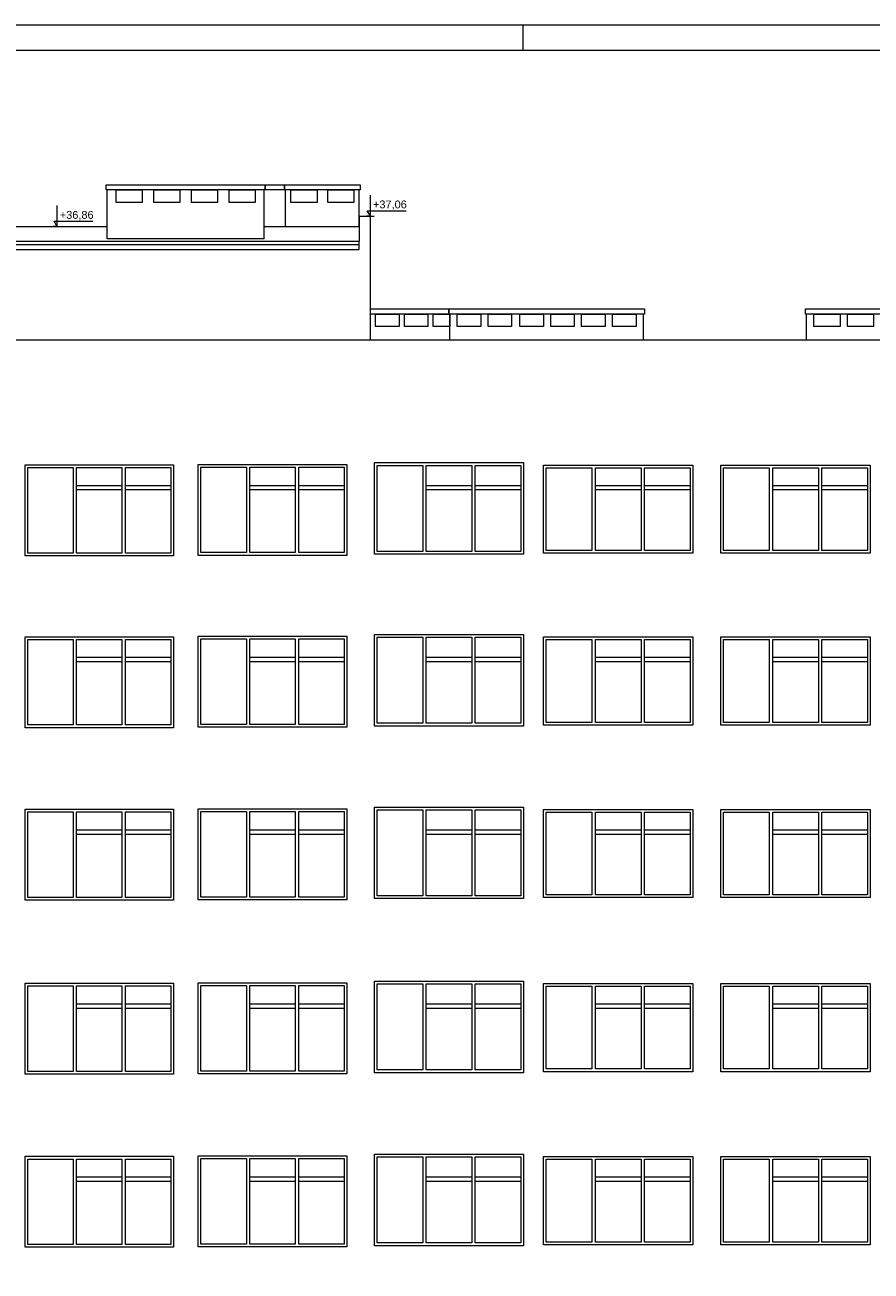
# Paper-space layout 'A-16 INWENTARYZACJA - ELEWACJE' of a CAD drawing. Header units: millimetres. Extents: x 0 to 1100, y 0 to 900.
# Tile 10 of 20: x 285 to 447, y 662 to 900. Entities that reach past the tile are written whole.
import ezdxf
from ezdxf.xclip import XClip

# ---------------------------------------------------------------- set-up
doc = ezdxf.new("R2010")
doc.units = ezdxf.units.MM
doc.header["$MEASUREMENT"] = 0
doc.header["$XCLIPFRAME"] = 0
for name, color, linetype, lineweight in [('A_Arkusz_Nr_pióra__1', 7, 'Continuous', 20), ('A_ściany_Nr_pióra__1', 7, 'Continuous', 20), ('A_ściany_Nr_pióra__2', 8, 'Continuous', 13), ('A_ściany_Nr_pióra__3', 252, 'Continuous', 13)]:
    doc.layers.add(name, color=color, linetype=linetype, lineweight=lineweight)
doc.layers.add('A_Arkusz_Nr_pióra__237', color=7, linetype='Continuous', lineweight=5, true_color=0x343434)
doc.layers.add('A_wymiary_Nr_pióra__7', color=7, linetype='Continuous', lineweight=18, true_color=0x171717)
doc.styles.add('STYL_AUTOMATYCZNY_4', font='arial.ttf')

# ---------------------------------------------------------------- blocks, each defined once
blk = doc.blocks.new('Rysunek_3_3', base_point=(-1601.89, 1777.84))
at = {"layer": 'A_wymiary_Nr_pióra__7', "color": 250, "linetype": 'Continuous', "lineweight": 18, "true_color": 0x171717}
for p, q in [((350.79, 863.46), (350.79, 867.46)), ((290.91, 861.46), (290.91, 865.46)), ((290.91, 861.46), (290.33, 862.46)), ((290.33, 862.46), (290.91, 862.46)), ((290.91, 862.46), (297.75, 862.46)), ((350.79, 863.46), (350.04, 863.46)), ((350.79, 863.46), (350.21, 864.46)), ((350.21, 864.46), (350.79, 864.46)), ((350.79, 864.46), (357.64, 864.46)), ((350.79, 863.46), (351.54, 863.46)), ((290.91, 861.46), (290.16, 861.46)), ((290.91, 861.46), (291.66, 861.46))]:
    blk.add_line(p, q, dxfattribs=at)
at = {"layer": 'A_ściany_Nr_pióra__1', "color": 7, "linetype": 'Continuous', "lineweight": 20}
for p, q in [((348.63, 863.46), (350.79, 863.46)), ((348.63, 863.46), (348.63, 858.66)), ((350.79, 839.74), (350.79, 863.46)), ((264.82, 861.46), (300.47, 861.46)), ((330.47, 861.46), (348.63, 861.46)), ((131.03, 858.66), (348.63, 858.66)), ((550.38, 839.74), (81.98, 839.74))]:
    blk.add_line(p, q, dxfattribs=at)
at = {"layer": 'A_ściany_Nr_pióra__2', "color": 8, "linetype": 'Continuous', "lineweight": 13}
for p, q in [((300.47, 859.14), (300.47, 868.46)), ((330.47, 859.14), (330.47, 868.46)), ((334.59, 861.46), (334.59, 868.46)), ((348.63, 861.46), (348.63, 868.46)), ((131.03, 858.06), (348.63, 858.06)), ((330.47, 859.14), (300.47, 859.14)), ((348.63, 857.06), (348.63, 858.66)), ((131.03, 857.06), (348.63, 857.06)), ((365.99, 839.74), (365.99, 844.74)), ((402.99, 839.74), (402.99, 844.74)), ((434.19, 839.74), (434.19, 844.74))]:
    blk.add_line(p, q, dxfattribs=at)
at = {"layer": 'A_ściany_Nr_pióra__2', "color": 8, "linetype": 'Continuous', "lineweight": 13, "flags": 128}
for points in [[(330.67, 868.46), (300.27, 868.46), (300.27, 869.46), (330.67, 869.46)], [(334.39, 868.46), (330.67, 868.46), (330.67, 869.46), (334.39, 869.46)], [(348.83, 868.46), (334.39, 868.46), (334.39, 869.46), (348.83, 869.46)], [(302.17, 868.46), (307.17, 868.46), (307.17, 866.06), (302.17, 866.06)], [(309.37, 868.46), (314.37, 868.46), (314.37, 866.06), (309.37, 866.06)], [(316.57, 868.46), (321.57, 868.46), (321.57, 866.06), (316.57, 866.06)], [(323.77, 868.46), (328.77, 868.46), (328.77, 866.06), (323.77, 866.06)], [(335.59, 868.46), (340.59, 868.46), (340.59, 866.06), (335.59, 866.06)], [(342.63, 868.46), (347.63, 868.46), (347.63, 866.06), (342.63, 866.06)], [(365.79, 844.74), (350.79, 844.74), (350.79, 845.74), (365.79, 845.74)], [(403.19, 844.74), (365.79, 844.74), (365.79, 845.74), (403.19, 845.74)], [(461.29, 844.74), (433.99, 844.74), (433.99, 845.74), (461.29, 845.74)], [(351.79, 844.74), (356.29, 844.74), (356.29, 842.34), (351.79, 842.34)], [(357.29, 844.74), (361.79, 844.74), (361.79, 842.34), (357.29, 842.34)], [(362.79, 844.74), (365.99, 844.74), (365.99, 842.34), (362.79, 842.34)], [(367.39, 844.74), (371.89, 844.74), (371.89, 842.34), (367.39, 842.34)], [(373.29, 844.74), (377.79, 844.74), (377.79, 842.34), (373.29, 842.34)], [(379.39, 844.74), (383.89, 844.74), (383.89, 842.34), (379.39, 842.34)], [(385.29, 844.74), (389.79, 844.74), (389.79, 842.34), (385.29, 842.34)], [(391.19, 844.74), (395.69, 844.74), (395.69, 842.34), (391.19, 842.34)], [(397.09, 844.74), (401.59, 844.74), (401.59, 842.34), (397.09, 842.34)], [(435.59, 844.74), (440.59, 844.74), (440.59, 842.34), (435.59, 842.34)], [(441.99, 844.74), (446.99, 844.74), (446.99, 842.34), (441.99, 842.34)]]:
    blk.add_lwpolyline(points, close=True, dxfattribs=at)
at = {"layer": 'A_ściany_Nr_pióra__3', "color": 252, "linetype": 'Continuous', "lineweight": 13}
for p, q in [((284.76, 798.52), (284.76, 815.92)), ((284.76, 815.92), (313.16, 815.92)), ((285.29, 799.05), (285.29, 815.4)), ((285.29, 815.4), (293.97, 815.4)), ((293.97, 815.4), (293.97, 799.05)), ((294.62, 799.05), (294.62, 815.4)), ((294.62, 815.4), (303.3, 815.4)), ((303.3, 815.4), (303.3, 799.05)), ((303.95, 799.05), (303.95, 815.4)), ((303.95, 815.4), (312.64, 815.4)), ((312.64, 815.4), (312.64, 799.05)), ((313.16, 815.92), (313.16, 798.52)), ((317.86, 798.61), (317.86, 816)), ((317.86, 816), (346.32, 816)), ((318.39, 799.14), (318.39, 815.48)), ((318.39, 815.48), (327.09, 815.48)), ((327.09, 815.48), (327.09, 799.14)), ((327.74, 799.14), (327.74, 815.48)), ((327.74, 815.48), (336.44, 815.48)), ((336.44, 815.48), (336.44, 799.14)), ((337.09, 799.14), (337.09, 815.48)), ((337.09, 815.48), (345.8, 815.48)), ((345.8, 815.48), (345.8, 799.14)), ((346.32, 816), (346.32, 798.61)), ((351.57, 816.33), (380.07, 816.33)), ((351.57, 798.83), (351.57, 816.33)), ((352.09, 799.36), (352.09, 815.81)), ((352.09, 815.81), (360.81, 815.81)), ((360.81, 815.81), (360.81, 799.36)), ((361.46, 799.36), (361.46, 815.81)), ((361.46, 815.81), (370.18, 815.81)), ((370.18, 815.81), (370.18, 799.36)), ((370.83, 799.36), (370.83, 815.81)), ((370.83, 815.81), (379.54, 815.81)), ((379.54, 815.81), (379.54, 799.36)), ((380.07, 816.33), (380.07, 798.83)), ((383.9, 815.87), (412.46, 815.87)), ((383.9, 799.01), (383.9, 815.87)), ((384.43, 799.54), (384.43, 815.35)), ((384.43, 815.35), (393.16, 815.35)), ((393.16, 815.35), (393.16, 799.54)), ((393.81, 799.54), (393.81, 815.35)), ((393.81, 815.35), (402.55, 815.35)), ((402.55, 815.35), (402.55, 799.54)), ((403.2, 799.54), (403.2, 815.35)), ((403.2, 815.35), (411.94, 815.35)), ((411.94, 815.35), (411.94, 799.54)), ((412.46, 815.87), (412.46, 799.01)), ((417.81, 799.01), (417.81, 815.87)), ((417.81, 815.87), (446.37, 815.87)), ((418.34, 799.54), (418.34, 815.35)), ((418.34, 815.35), (427.07, 815.35)), ((427.07, 815.35), (427.07, 799.54)), ((427.72, 799.54), (427.72, 815.35)), ((427.72, 815.35), (436.46, 815.35)), ((436.46, 815.35), (436.46, 799.54)), ((437.11, 799.54), (437.11, 815.35)), ((437.11, 815.35), (445.85, 815.35)), ((445.85, 815.35), (445.85, 799.54)), ((446.37, 815.87), (446.37, 799.01)), ((303.3, 811.91), (294.62, 811.91)), ((303.3, 811.11), (294.62, 811.11)), ((312.64, 811.91), (303.95, 811.91)), ((312.64, 811.11), (303.95, 811.11)), ((336.44, 811.91), (327.74, 811.91)), ((336.44, 811.11), (327.74, 811.11)), ((345.8, 811.91), (337.09, 811.91)), ((345.8, 811.11), (337.09, 811.11)), ((370.18, 811.91), (361.46, 811.91)), ((370.18, 811.11), (361.46, 811.11)), ((379.54, 811.91), (370.83, 811.91)), ((379.54, 811.11), (370.83, 811.11)), ((402.55, 811.91), (393.81, 811.91)), ((402.55, 811.11), (393.81, 811.11)), ((411.94, 811.91), (403.2, 811.91)), ((411.94, 811.11), (403.2, 811.11)), ((436.46, 811.91), (427.72, 811.91)), ((436.46, 811.11), (427.72, 811.11)), ((445.85, 811.91), (437.11, 811.91)), ((445.85, 811.11), (437.11, 811.11)), ((313.16, 798.52), (284.76, 798.52)), ((293.97, 799.05), (285.29, 799.05)), ((303.3, 799.05), (294.62, 799.05)), ((312.64, 799.05), (303.95, 799.05)), ((346.32, 798.61), (317.86, 798.61)), ((327.09, 799.14), (318.39, 799.14)), ((336.44, 799.14), (327.74, 799.14)), ((345.8, 799.14), (337.09, 799.14)), ((380.07, 798.83), (351.57, 798.83)), ((360.81, 799.36), (352.09, 799.36)), ((370.18, 799.36), (361.46, 799.36)), ((379.54, 799.36), (370.83, 799.36)), ((412.46, 799.01), (383.9, 799.01)), ((393.16, 799.54), (384.43, 799.54)), ((402.55, 799.54), (393.81, 799.54)), ((411.94, 799.54), (403.2, 799.54)), ((446.37, 799.01), (417.81, 799.01)), ((427.07, 799.54), (418.34, 799.54)), ((436.46, 799.54), (427.72, 799.54)), ((445.85, 799.54), (437.11, 799.54)), ((284.76, 765.67), (284.76, 783.07)), ((284.76, 783.07), (313.16, 783.07)), ((285.29, 766.2), (285.29, 782.55)), ((285.29, 782.55), (293.97, 782.55)), ((293.97, 782.55), (293.97, 766.2)), ((294.62, 766.2), (294.62, 782.55)), ((294.62, 782.55), (303.3, 782.55)), ((303.3, 782.55), (303.3, 766.2)), ((303.95, 766.2), (303.95, 782.55)), ((303.95, 782.55), (312.64, 782.55)), ((312.64, 782.55), (312.64, 766.2)), ((313.16, 783.07), (313.16, 765.67)), ((317.86, 765.76), (317.86, 783.15)), ((317.86, 783.15), (346.32, 783.15)), ((318.39, 766.29), (318.39, 782.63)), ((318.39, 782.63), (327.09, 782.63)), ((327.09, 782.63), (327.09, 766.29)), ((327.74, 766.29), (327.74, 782.63)), ((327.74, 782.63), (336.44, 782.63)), ((336.44, 782.63), (336.44, 766.29)), ((337.09, 766.29), (337.09, 782.63)), ((337.09, 782.63), (345.8, 782.63)), ((345.8, 782.63), (345.8, 766.29)), ((346.32, 783.15), (346.32, 765.76)), ((351.57, 783.48), (380.07, 783.48)), ((351.57, 765.98), (351.57, 783.48)), ((352.09, 766.51), (352.09, 782.96)), ((352.09, 782.96), (360.81, 782.96)), ((360.81, 782.96), (360.81, 766.51)), ((361.46, 766.51), (361.46, 782.96)), ((361.46, 782.96), (370.18, 782.96)), ((370.18, 782.96), (370.18, 766.51)), ((370.83, 766.51), (370.83, 782.96)), ((370.83, 782.96), (379.54, 782.96)), ((379.54, 782.96), (379.54, 766.51)), ((380.07, 783.48), (380.07, 765.98)), ((383.9, 783.02), (412.46, 783.02)), ((383.9, 766.16), (383.9, 783.02)), ((384.43, 766.69), (384.43, 782.5)), ((384.43, 782.5), (393.16, 782.5)), ((393.16, 782.5), (393.16, 766.69)), ((393.81, 766.69), (393.81, 782.5)), ((393.81, 782.5), (402.55, 782.5)), ((402.55, 782.5), (402.55, 766.69)), ((403.2, 766.69), (403.2, 782.5)), ((403.2, 782.5), (411.94, 782.5)), ((411.94, 782.5), (411.94, 766.69)), ((412.46, 783.02), (412.46, 766.16)), ((417.81, 766.16), (417.81, 783.02)), ((417.81, 783.02), (446.37, 783.02)), ((418.34, 766.69), (418.34, 782.5)), ((418.34, 782.5), (427.07, 782.5)), ((427.07, 782.5), (427.07, 766.69)), ((427.72, 766.69), (427.72, 782.5)), ((427.72, 782.5), (436.46, 782.5)), ((436.46, 782.5), (436.46, 766.69)), ((437.11, 766.69), (437.11, 782.5)), ((437.11, 782.5), (445.85, 782.5)), ((445.85, 782.5), (445.85, 766.69)), ((446.37, 783.02), (446.37, 766.16)), ((303.3, 779.06), (294.62, 779.06)), ((312.64, 779.06), (303.95, 779.06)), ((336.44, 779.06), (327.74, 779.06)), ((345.8, 779.06), (337.09, 779.06)), ((370.18, 779.06), (361.46, 779.06)), ((379.54, 779.06), (370.83, 779.06)), ((402.55, 779.06), (393.81, 779.06)), ((411.94, 779.06), (403.2, 779.06)), ((436.46, 779.06), (427.72, 779.06)), ((445.85, 779.06), (437.11, 779.06)), ((303.3, 778.26), (294.62, 778.26)), ((312.64, 778.26), (303.95, 778.26)), ((336.44, 778.26), (327.74, 778.26)), ((345.8, 778.26), (337.09, 778.26)), ((370.18, 778.26), (361.46, 778.26)), ((379.54, 778.26), (370.83, 778.26)), ((402.55, 778.26), (393.81, 778.26)), ((411.94, 778.26), (403.2, 778.26)), ((436.46, 778.26), (427.72, 778.26)), ((445.85, 778.26), (437.11, 778.26)), ((313.16, 765.67), (284.76, 765.67)), ((293.97, 766.2), (285.29, 766.2)), ((303.3, 766.2), (294.62, 766.2)), ((312.64, 766.2), (303.95, 766.2)), ((346.32, 765.76), (317.86, 765.76)), ((327.09, 766.29), (318.39, 766.29)), ((336.44, 766.29), (327.74, 766.29)), ((345.8, 766.29), (337.09, 766.29)), ((380.07, 765.98), (351.57, 765.98)), ((360.81, 766.51), (352.09, 766.51)), ((370.18, 766.51), (361.46, 766.51)), ((379.54, 766.51), (370.83, 766.51)), ((412.46, 766.16), (383.9, 766.16)), ((393.16, 766.69), (384.43, 766.69)), ((402.55, 766.69), (393.81, 766.69)), ((411.94, 766.69), (403.2, 766.69)), ((446.37, 766.16), (417.81, 766.16)), ((427.07, 766.69), (418.34, 766.69)), ((436.46, 766.69), (427.72, 766.69)), ((445.85, 766.69), (437.11, 766.69)), ((351.57, 750.51), (380.07, 750.51)), ((351.57, 733.01), (351.57, 750.51)), ((380.07, 750.51), (380.07, 733.01)), ((284.76, 732.7), (284.76, 750.1)), ((284.76, 750.1), (313.16, 750.1)), ((285.29, 733.22), (285.29, 749.57)), ((285.29, 749.57), (293.97, 749.57)), ((293.97, 749.57), (293.97, 733.22)), ((294.62, 733.22), (294.62, 749.57)), ((294.62, 749.57), (303.3, 749.57)), ((303.3, 749.57), (303.3, 733.22)), ((303.95, 733.22), (303.95, 749.57)), ((303.95, 749.57), (312.64, 749.57)), ((312.64, 749.57), (312.64, 733.22)), ((313.16, 750.1), (313.16, 732.7)), ((317.86, 732.79), (317.86, 750.18)), ((317.86, 750.18), (346.32, 750.18)), ((318.39, 733.31), (318.39, 749.65)), ((318.39, 749.65), (327.09, 749.65)), ((327.09, 749.65), (327.09, 733.31)), ((327.74, 733.31), (327.74, 749.65)), ((327.74, 749.65), (336.44, 749.65)), ((336.44, 749.65), (336.44, 733.31)), ((337.09, 733.31), (337.09, 749.65)), ((337.09, 749.65), (345.8, 749.65)), ((345.8, 749.65), (345.8, 733.31)), ((346.32, 750.18), (346.32, 732.79)), ((352.09, 733.53), (352.09, 749.98)), ((352.09, 749.98), (360.81, 749.98)), ((360.81, 749.98), (360.81, 733.53)), ((361.46, 733.53), (361.46, 749.98)), ((361.46, 749.98), (370.18, 749.98)), ((370.18, 749.98), (370.18, 733.53)), ((370.83, 733.53), (370.83, 749.98)), ((370.83, 749.98), (379.54, 749.98)), ((379.54, 749.98), (379.54, 733.53)), ((383.9, 750.05), (412.46, 750.05)), ((383.9, 733.19), (383.9, 750.05)), ((384.43, 733.71), (384.43, 749.52)), ((384.43, 749.52), (393.16, 749.52)), ((393.16, 749.52), (393.16, 733.71)), ((393.81, 733.71), (393.81, 749.52)), ((393.81, 749.52), (402.55, 749.52)), ((402.55, 749.52), (402.55, 733.71)), ((403.2, 733.71), (403.2, 749.52)), ((403.2, 749.52), (411.94, 749.52)), ((411.94, 749.52), (411.94, 733.71)), ((412.46, 750.05), (412.46, 733.19)), ((417.81, 733.19), (417.81, 750.05)), ((417.81, 750.05), (446.37, 750.05)), ((418.34, 733.71), (418.34, 749.52)), ((418.34, 749.52), (427.07, 749.52)), ((427.07, 749.52), (427.07, 733.71)), ((427.72, 733.71), (427.72, 749.52)), ((427.72, 749.52), (436.46, 749.52)), ((436.46, 749.52), (436.46, 733.71)), ((437.11, 733.71), (437.11, 749.52)), ((437.11, 749.52), (445.85, 749.52)), ((445.85, 749.52), (445.85, 733.71)), ((446.37, 750.05), (446.37, 733.19)), ((303.3, 746.08), (294.62, 746.08)), ((312.64, 746.08), (303.95, 746.08)), ((336.44, 746.08), (327.74, 746.08)), ((345.8, 746.08), (337.09, 746.08)), ((370.18, 746.08), (361.46, 746.08)), ((379.54, 746.08), (370.83, 746.08)), ((402.55, 746.08), (393.81, 746.08)), ((411.94, 746.08), (403.2, 746.08)), ((436.46, 746.08), (427.72, 746.08)), ((445.85, 746.08), (437.11, 746.08)), ((303.3, 745.28), (294.62, 745.28)), ((312.64, 745.28), (303.95, 745.28)), ((336.44, 745.28), (327.74, 745.28)), ((345.8, 745.28), (337.09, 745.28)), ((370.18, 745.28), (361.46, 745.28)), ((379.54, 745.28), (370.83, 745.28)), ((402.55, 745.28), (393.81, 745.28)), ((411.94, 745.28), (403.2, 745.28)), ((436.46, 745.28), (427.72, 745.28)), ((445.85, 745.28), (437.11, 745.28)), ((393.16, 733.71), (384.43, 733.71)), ((402.55, 733.71), (393.81, 733.71)), ((411.94, 733.71), (403.2, 733.71)), ((427.07, 733.71), (418.34, 733.71)), ((436.46, 733.71), (427.72, 733.71)), ((445.85, 733.71), (437.11, 733.71)), ((313.16, 732.7), (284.76, 732.7)), ((293.97, 733.22), (285.29, 733.22)), ((303.3, 733.22), (294.62, 733.22)), ((312.64, 733.22), (303.95, 733.22)), ((346.32, 732.79), (317.86, 732.79)), ((327.09, 733.31), (318.39, 733.31)), ((336.44, 733.31), (327.74, 733.31)), ((345.8, 733.31), (337.09, 733.31)), ((380.07, 733.01), (351.57, 733.01)), ((360.81, 733.53), (352.09, 733.53)), ((370.18, 733.53), (361.46, 733.53)), ((379.54, 733.53), (370.83, 733.53)), ((412.46, 733.19), (383.9, 733.19)), ((446.37, 733.19), (417.81, 733.19)), ((351.57, 717.23), (380.07, 717.23)), ((351.57, 699.73), (351.57, 717.23)), ((380.07, 717.23), (380.07, 699.73)), ((284.76, 699.42), (284.76, 716.82)), ((284.76, 716.82), (313.16, 716.82)), ((285.29, 699.95), (285.29, 716.3)), ((285.29, 716.3), (293.97, 716.3)), ((293.97, 716.3), (293.97, 699.95)), ((294.62, 699.95), (294.62, 716.3)), ((294.62, 716.3), (303.3, 716.3)), ((303.3, 716.3), (303.3, 699.95)), ((303.95, 699.95), (303.95, 716.3)), ((303.95, 716.3), (312.64, 716.3)), ((312.64, 716.3), (312.64, 699.95)), ((313.16, 716.82), (313.16, 699.42)), ((317.86, 699.51), (317.86, 716.9)), ((317.86, 716.9), (346.32, 716.9)), ((318.39, 700.04), (318.39, 716.38)), ((318.39, 716.38), (327.09, 716.38)), ((327.09, 716.38), (327.09, 700.04)), ((327.74, 700.04), (327.74, 716.38)), ((327.74, 716.38), (336.44, 716.38)), ((336.44, 716.38), (336.44, 700.04)), ((337.09, 700.04), (337.09, 716.38)), ((337.09, 716.38), (345.8, 716.38)), ((345.8, 716.38), (345.8, 700.04)), ((346.32, 716.9), (346.32, 699.51)), ((352.09, 700.26), (352.09, 716.71)), ((352.09, 716.71), (360.81, 716.71)), ((360.81, 716.71), (360.81, 700.26)), ((361.46, 700.26), (361.46, 716.71)), ((361.46, 716.71), (370.18, 716.71)), ((370.18, 716.71), (370.18, 700.26)), ((370.83, 700.26), (370.83, 716.71)), ((370.83, 716.71), (379.54, 716.71)), ((379.54, 716.71), (379.54, 700.26)), ((383.9, 716.77), (412.46, 716.77)), ((383.9, 699.91), (383.9, 716.77)), ((384.43, 700.44), (384.43, 716.25)), ((384.43, 716.25), (393.16, 716.25)), ((393.16, 716.25), (393.16, 700.44)), ((393.81, 700.44), (393.81, 716.25)), ((393.81, 716.25), (402.55, 716.25)), ((402.55, 716.25), (402.55, 700.44)), ((403.2, 700.44), (403.2, 716.25)), ((403.2, 716.25), (411.94, 716.25)), ((411.94, 716.25), (411.94, 700.44)), ((412.46, 716.77), (412.46, 699.91)), ((417.81, 699.91), (417.81, 716.77)), ((417.81, 716.77), (446.37, 716.77)), ((418.34, 700.44), (418.34, 716.25)), ((418.34, 716.25), (427.07, 716.25)), ((427.07, 716.25), (427.07, 700.44)), ((427.72, 700.44), (427.72, 716.25)), ((427.72, 716.25), (436.46, 716.25)), ((436.46, 716.25), (436.46, 700.44)), ((437.11, 700.44), (437.11, 716.25)), ((437.11, 716.25), (445.85, 716.25)), ((445.85, 716.25), (445.85, 700.44)), ((446.37, 716.77), (446.37, 699.91)), ((303.3, 712.81), (294.62, 712.81)), ((312.64, 712.81), (303.95, 712.81)), ((336.44, 712.81), (327.74, 712.81)), ((345.8, 712.81), (337.09, 712.81)), ((370.18, 712.81), (361.46, 712.81)), ((379.54, 712.81), (370.83, 712.81)), ((402.55, 712.81), (393.81, 712.81)), ((411.94, 712.81), (403.2, 712.81)), ((436.46, 712.81), (427.72, 712.81)), ((445.85, 712.81), (437.11, 712.81)), ((303.3, 712.01), (294.62, 712.01)), ((312.64, 712.01), (303.95, 712.01)), ((336.44, 712.01), (327.74, 712.01)), ((345.8, 712.01), (337.09, 712.01)), ((370.18, 712.01), (361.46, 712.01)), ((379.54, 712.01), (370.83, 712.01)), ((402.55, 712.01), (393.81, 712.01)), ((411.94, 712.01), (403.2, 712.01)), ((436.46, 712.01), (427.72, 712.01)), ((445.85, 712.01), (437.11, 712.01)), ((393.16, 700.44), (384.43, 700.44)), ((402.55, 700.44), (393.81, 700.44)), ((411.94, 700.44), (403.2, 700.44)), ((427.07, 700.44), (418.34, 700.44)), ((436.46, 700.44), (427.72, 700.44)), ((445.85, 700.44), (437.11, 700.44)), ((313.16, 699.42), (284.76, 699.42)), ((293.97, 699.95), (285.29, 699.95)), ((303.3, 699.95), (294.62, 699.95)), ((312.64, 699.95), (303.95, 699.95)), ((346.32, 699.51), (317.86, 699.51)), ((327.09, 700.04), (318.39, 700.04)), ((336.44, 700.04), (327.74, 700.04)), ((345.8, 700.04), (337.09, 700.04)), ((380.07, 699.73), (351.57, 699.73)), ((360.81, 700.26), (352.09, 700.26)), ((370.18, 700.26), (361.46, 700.26)), ((379.54, 700.26), (370.83, 700.26)), ((412.46, 699.91), (383.9, 699.91)), ((446.37, 699.91), (417.81, 699.91)), ((284.76, 666.35), (284.76, 683.75)), ((284.76, 683.75), (313.16, 683.75)), ((313.16, 683.75), (313.16, 666.35)), ((317.86, 666.44), (317.86, 683.83)), ((317.86, 683.83), (346.32, 683.83)), ((346.32, 683.83), (346.32, 666.44)), ((351.57, 684.16), (380.07, 684.16)), ((351.57, 666.66), (351.57, 684.16)), ((352.09, 667.18), (352.09, 683.63)), ((352.09, 683.63), (360.81, 683.63)), ((360.81, 683.63), (360.81, 667.18)), ((361.46, 667.18), (361.46, 683.63)), ((361.46, 683.63), (370.18, 683.63)), ((370.18, 683.63), (370.18, 667.18)), ((370.83, 667.18), (370.83, 683.63)), ((370.83, 683.63), (379.54, 683.63)), ((379.54, 683.63), (379.54, 667.18)), ((380.07, 684.16), (380.07, 666.66)), ((383.9, 683.7), (412.46, 683.7)), ((383.9, 666.84), (383.9, 683.7)), ((412.46, 683.7), (412.46, 666.84)), ((417.81, 666.84), (417.81, 683.7)), ((417.81, 683.7), (446.37, 683.7)), ((446.37, 683.7), (446.37, 666.84)), ((285.29, 666.87), (285.29, 683.22)), ((285.29, 683.22), (293.97, 683.22)), ((293.97, 683.22), (293.97, 666.87)), ((294.62, 666.87), (294.62, 683.22)), ((294.62, 683.22), (303.3, 683.22)), ((303.3, 683.22), (303.3, 666.87)), ((303.95, 666.87), (303.95, 683.22)), ((303.95, 683.22), (312.64, 683.22)), ((312.64, 683.22), (312.64, 666.87)), ((318.39, 666.96), (318.39, 683.3)), ((318.39, 683.3), (327.09, 683.3)), ((327.09, 683.3), (327.09, 666.96)), ((327.74, 666.96), (327.74, 683.3)), ((327.74, 683.3), (336.44, 683.3)), ((336.44, 683.3), (336.44, 666.96)), ((337.09, 666.96), (337.09, 683.3)), ((337.09, 683.3), (345.8, 683.3)), ((345.8, 683.3), (345.8, 666.96)), ((384.43, 667.36), (384.43, 683.17)), ((384.43, 683.17), (393.16, 683.17)), ((393.16, 683.17), (393.16, 667.36)), ((393.81, 667.36), (393.81, 683.17)), ((393.81, 683.17), (402.55, 683.17)), ((402.55, 683.17), (402.55, 667.36)), ((403.2, 667.36), (403.2, 683.17)), ((403.2, 683.17), (411.94, 683.17)), ((411.94, 683.17), (411.94, 667.36)), ((418.34, 667.36), (418.34, 683.17)), ((418.34, 683.17), (427.07, 683.17)), ((427.07, 683.17), (427.07, 667.36)), ((427.72, 667.36), (427.72, 683.17)), ((427.72, 683.17), (436.46, 683.17)), ((436.46, 683.17), (436.46, 667.36)), ((437.11, 667.36), (437.11, 683.17)), ((437.11, 683.17), (445.85, 683.17)), ((445.85, 683.17), (445.85, 667.36)), ((303.3, 679.73), (294.62, 679.73)), ((303.3, 678.93), (294.62, 678.93)), ((312.64, 679.73), (303.95, 679.73)), ((312.64, 678.93), (303.95, 678.93)), ((336.44, 679.73), (327.74, 679.73)), ((336.44, 678.93), (327.74, 678.93)), ((345.8, 679.73), (337.09, 679.73)), ((345.8, 678.93), (337.09, 678.93)), ((370.18, 679.73), (361.46, 679.73)), ((370.18, 678.93), (361.46, 678.93)), ((379.54, 679.73), (370.83, 679.73)), ((379.54, 678.93), (370.83, 678.93)), ((402.55, 679.73), (393.81, 679.73)), ((402.55, 678.93), (393.81, 678.93)), ((411.94, 679.73), (403.2, 679.73)), ((411.94, 678.93), (403.2, 678.93)), ((436.46, 679.73), (427.72, 679.73)), ((436.46, 678.93), (427.72, 678.93)), ((445.85, 679.73), (437.11, 679.73)), ((445.85, 678.93), (437.11, 678.93)), ((327.09, 666.96), (318.39, 666.96)), ((336.44, 666.96), (327.74, 666.96)), ((345.8, 666.96), (337.09, 666.96)), ((360.81, 667.18), (352.09, 667.18)), ((370.18, 667.18), (361.46, 667.18)), ((379.54, 667.18), (370.83, 667.18)), ((393.16, 667.36), (384.43, 667.36)), ((402.55, 667.36), (393.81, 667.36)), ((411.94, 667.36), (403.2, 667.36)), ((427.07, 667.36), (418.34, 667.36)), ((436.46, 667.36), (427.72, 667.36)), ((445.85, 667.36), (437.11, 667.36)), ((313.16, 666.35), (284.76, 666.35)), ((293.97, 666.87), (285.29, 666.87)), ((303.3, 666.87), (294.62, 666.87)), ((312.64, 666.87), (303.95, 666.87)), ((346.32, 666.44), (317.86, 666.44)), ((380.07, 666.66), (351.57, 666.66)), ((412.46, 666.84), (383.9, 666.84)), ((446.37, 666.84), (417.81, 666.84))]:
    blk.add_line(p, q, dxfattribs=at)
at = {"layer": 'A_wymiary_Nr_pióra__7', "color": 250, "linetype": 'Continuous', "lineweight": 18, "true_color": 0x171717, "char_height": 1.5, "width": 6.3492, "attachment_point": 7, "style": 'STYL_AUTOMATYCZNY_4'}
for s, insert in [('\\A1;{\\pql;\\fArial|b0|i0|c238|p0;\\W1.000000;+37,06}', (351.29, 864.66)), ('\\A1;{\\pql;\\fArial|b0|i0|c238|p0;\\W1.000000;+36,86}', (291.41, 862.66))]:
    blk.add_mtext(s, dxfattribs=dict(at, insert=insert))

psp = doc.layouts.new('A-16 INWENTARYZACJA - ELEWACJE')

# ---------------------------------------------------------------- linework, layer by layer
at = {"layer": 'A_Arkusz_Nr_pióra__1', "color": 7, "linetype": 'Continuous', "lineweight": 20}
psp.add_line((1095.1, 895.1), (29.9, 895.1), dxfattribs=at)
at = {"layer": 'A_Arkusz_Nr_pióra__1', "color": 7, "linetype": 'Continuous', "lineweight": 20, "flags": 128}
psp.add_lwpolyline([(0, 900), (1100, 900), (1100, 0), (0, 0)], close=True, dxfattribs=at)
at = {"layer": 'A_Arkusz_Nr_pióra__237', "color": 250, "linetype": 'Continuous', "lineweight": 5, "true_color": 0x343434}
psp.add_line((380, 895.1), (380, 900), dxfattribs=at)

# ---------------------------------------------------------------- block references
at = {"color": 37, "linetype": 'Continuous', "lineweight": 5, "true_color": 0x656532}
ref = psp.add_blockref('Rysunek_3_3', (-1601.89, 1777.84), dxfattribs=at)
XClip(ref).set_block_clipping_path([(29.8999421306, 457.8477538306), (682.4559103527, 876.9330619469)])

doc.saveas('drawing.dxf')
